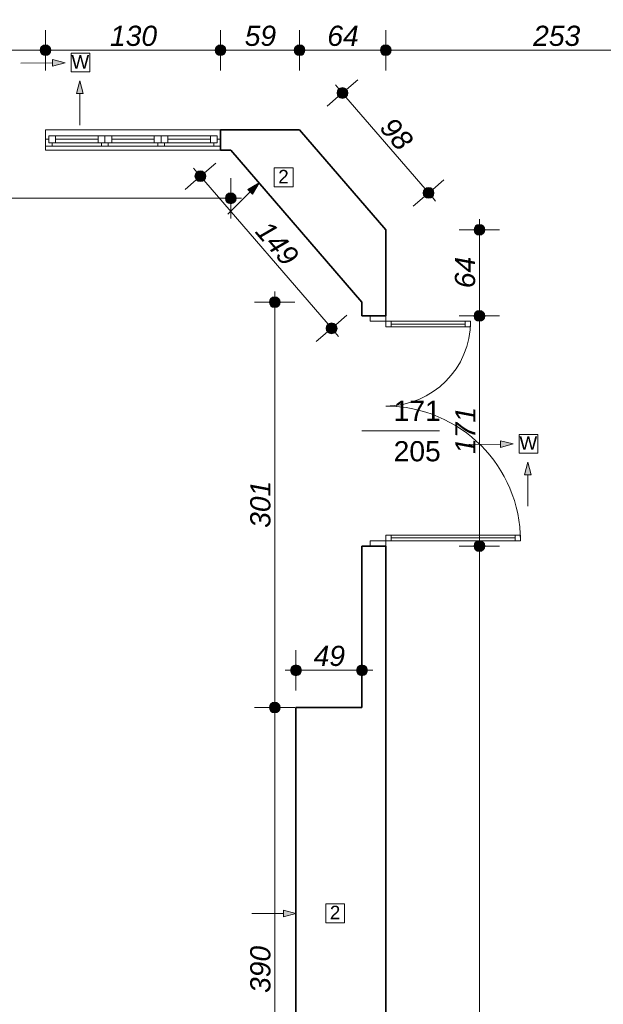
# Model space of a CAD drawing. Header units: millimetres. Extents: x -13944 to 84772, y -78836 to -35317.
# Tile 28 of 85: x 21997 to 26330, y -57598 to -50282. Entities that reach past the tile are written whole.
import ezdxf

# ---------------------------------------------------------------- set-up
doc = ezdxf.new("R2010")
doc.units = ezdxf.units.MM
doc.header["$MEASUREMENT"] = 0
for name, color, linetype, lineweight in [('_podkład_Nr_pióra__1', 7, 'Continuous', 0), ('Drzwi ArchiCAD_Nr_pióra__1', 7, 'Continuous', 0), ('Instalacje - Went_Klim_Nr_pióra__42', 150, 'Continuous', 13), ('Konstrukcja - Ściany zew_Nr_pióra__6', 7, 'Continuous', 35), ('Okna ArchiCADa_Nr_pióra__1', 7, 'Continuous', 0), ('Wymiarowanie - Ogólne_Nr_pióra__82', 114, 'Continuous', 13), ('Znaczniki drzwi ArchiCADa_Nr_pióra__1', 7, 'Continuous', 0), ('Znaczniki drzwi ArchiCADa_Nr_pióra__7', 7, 'Continuous', 70)]:
    doc.layers.add(name, color=color, linetype=linetype, lineweight=lineweight)
doc.layers.add('Wymiarowanie - Ogólne', color=7, linetype='Continuous')
doc.styles.add('GENERATED_STYLE_1', font='txt')
doc.styles.add('GENERATED_STYLE_3', font='txt')
doc.dimstyles.new('GENERATED_STYLE__1', dxfattribs={"dimtxt": 150, "dimasz": 152, "dimexe": 0.18, "dimexo": 0, "dimgap": 0.09, "dimtad": 1, "dimlfac": 0.1, "dimzin": 0, "dimdsep": 46, "dimtxsty": 'GENERATED_STYLE_3', "dimblk": 'ARROWHEAD_11', "dimblk1": 'ARROWHEAD_11', "dimblk2": 'ARROWHEAD_11', "dimcen": 0.09, "dimclrd": 114, "dimclre": 114, "dimclrt": 114, "dimazin": 0, "dimtfac": 1, "dimtdec": 4, "dimtmove": 0, "dimatfit": 3, "dimfxl": 1, "dimtolj": 1, "dimtzin": 0, "dimarcsym": 0})
doc.dimstyles.new('GENERATED_STYLE__2', dxfattribs={"dimtxt": 150, "dimasz": 152, "dimexe": 0.18, "dimexo": 0, "dimgap": 0.09, "dimtad": 1, "dimtih": 1, "dimtoh": 1, "dimlfac": 0.1, "dimzin": 0, "dimdsep": 46, "dimtxsty": 'GENERATED_STYLE_3', "dimblk": 'ARROWHEAD_11', "dimblk1": 'ARROWHEAD_11', "dimblk2": 'ARROWHEAD_11', "dimcen": 0.09, "dimclrd": 114, "dimclre": 114, "dimclrt": 114, "dimazin": 0, "dimtfac": 1, "dimtdec": 4, "dimtmove": 0, "dimatfit": 3, "dimfxl": 1, "dimtolj": 1, "dimtzin": 0, "dimarcsym": 0})

# ---------------------------------------------------------------- blocks, each defined once
blk = doc.blocks.new('*D117')
at = {"layer": 'Wymiarowanie - Ogólne_Nr_pióra__82', "linetype": 'Continuous'}
for points in [[(20028, -50508.6), (20025, -50493.3), (20016.3, -50480.4), (20003.3, -50471.7), (19988, -50468.6), (19972.7, -50471.7), (19959.7, -50480.4), (19951.1, -50493.3), (19948, -50508.6), (19951.1, -50523.9), (19959.7, -50536.9), (19972.7, -50545.6), (19988, -50548.6), (20003.3, -50545.6), (20016.3, -50536.9), (20025, -50523.9)], [(22228, -50508.6), (22225, -50493.3), (22216.3, -50480.4), (22203.3, -50471.7), (22188, -50468.6), (22172.7, -50471.7), (22159.7, -50480.4), (22151.1, -50493.3), (22148, -50508.6), (22151.1, -50523.9), (22159.7, -50536.9), (22172.7, -50545.6), (22188, -50548.6), (22203.3, -50545.6), (22216.3, -50536.9), (22225, -50523.9)]]:
    blk.add_hatch(color=256, dxfattribs=at).paths.add_polyline_path(points)
for p, q in [((19988, -50468.6), (19988, -50358.6)), ((22188, -50468.6), (22188, -50358.6)), ((19988, -50658.6), (19988, -50548.6)), ((20028, -50508.6), (22148, -50508.6)), ((22188, -50658.6), (22188, -50548.6))]:
    blk.add_line(p, q, dxfattribs=at)
for centre in [(19988, -50508.6), (22188, -50508.6)]:
    blk.add_circle(centre, 40, dxfattribs=at)
at = {"layer": 'Wymiarowanie - Ogólne_Nr_pióra__82', "insert": (20917.3, -50478.6), "char_height": 150, "attachment_point": 7, "style": 'GENERATED_STYLE_3'}
blk.add_mtext('\\A1;{\\fArial|b0|i1|c238|p38;220}', dxfattribs=at)
blk = doc.blocks.new('ARROWHEAD_11')
at = {"color": 0, "linetype": 'Continuous', "lineweight": 0}
blk.add_line((0, 0), (-1, 0), dxfattribs=at)
at = {"color": 0, "linetype": 'Continuous', "lineweight": 0, "const_width": 0.25, "flags": 128}
blk.add_lwpolyline([(-0.125, 0, 1), (0.125, 0, 1)], format="xyb", close=True, dxfattribs=at)
blk = doc.blocks.new('*D118')
at = {"layer": 'Wymiarowanie - Ogólne_Nr_pióra__82', "linetype": 'Continuous'}
for points in [[(22228, -50508.6), (22225, -50493.3), (22216.3, -50480.4), (22203.3, -50471.7), (22188, -50468.6), (22172.7, -50471.7), (22159.7, -50480.4), (22151.1, -50493.3), (22148, -50508.6), (22151.1, -50523.9), (22159.7, -50536.9), (22172.7, -50545.6), (22188, -50548.6), (22203.3, -50545.6), (22216.3, -50536.9), (22225, -50523.9)], [(23528, -50508.6), (23525, -50493.3), (23516.3, -50480.4), (23503.3, -50471.7), (23488, -50468.6), (23472.7, -50471.7), (23459.7, -50480.4), (23451.1, -50493.3), (23448, -50508.6), (23451.1, -50523.9), (23459.7, -50536.9), (23472.7, -50545.6), (23488, -50548.6), (23503.3, -50545.6), (23516.3, -50536.9), (23525, -50523.9)]]:
    blk.add_hatch(color=256, dxfattribs=at).paths.add_polyline_path(points)
for p, q in [((22188, -50468.6), (22188, -50358.6)), ((23488, -50468.6), (23488, -50358.6)), ((22188, -50658.6), (22188, -50548.6)), ((22228, -50508.6), (23448, -50508.6)), ((23488, -50658.6), (23488, -50548.6))]:
    blk.add_line(p, q, dxfattribs=at)
for centre in [(22188, -50508.6), (23488, -50508.6)]:
    blk.add_circle(centre, 40, dxfattribs=at)
at = {"layer": 'Wymiarowanie - Ogólne_Nr_pióra__82', "insert": (22667.3, -50478.6), "char_height": 150, "attachment_point": 7, "style": 'GENERATED_STYLE_3'}
blk.add_mtext('\\A1;{\\fArial|b0|i1|c238|p38;130}', dxfattribs=at)
blk = doc.blocks.new('*D119')
at = {"layer": 'Wymiarowanie - Ogólne_Nr_pióra__82', "linetype": 'Continuous'}
for points in [[(23528, -50508.6), (23525, -50493.3), (23516.3, -50480.4), (23503.3, -50471.7), (23488, -50468.6), (23472.7, -50471.7), (23459.7, -50480.4), (23451.1, -50493.3), (23448, -50508.6), (23451.1, -50523.9), (23459.7, -50536.9), (23472.7, -50545.6), (23488, -50548.6), (23503.3, -50545.6), (23516.3, -50536.9), (23525, -50523.9)], [(24114.7, -50508.6), (24111.6, -50493.3), (24103, -50480.4), (24090, -50471.7), (24074.7, -50468.6), (24059.4, -50471.7), (24046.4, -50480.4), (24037.7, -50493.3), (24034.7, -50508.6), (24037.7, -50523.9), (24046.4, -50536.9), (24059.4, -50545.6), (24074.7, -50548.6), (24090, -50545.6), (24103, -50536.9), (24111.6, -50523.9)]]:
    blk.add_hatch(color=256, dxfattribs=at).paths.add_polyline_path(points)
for p, q in [((23488, -50468.6), (23488, -50358.6)), ((24074.7, -50468.6), (24074.7, -50358.6)), ((23488, -50658.6), (23488, -50548.6)), ((23528, -50508.6), (24034.7, -50508.6)), ((24074.7, -50658.6), (24074.7, -50548.6))]:
    blk.add_line(p, q, dxfattribs=at)
for centre in [(23488, -50508.6), (24074.7, -50508.6)]:
    blk.add_circle(centre, 40, dxfattribs=at)
at = {"layer": 'Wymiarowanie - Ogólne_Nr_pióra__82', "insert": (23667.5, -50478.6), "char_height": 150, "attachment_point": 7, "style": 'GENERATED_STYLE_3'}
blk.add_mtext('\\A1;{\\fArial|b0|i1|c238|p38;59}', dxfattribs=at)
blk = doc.blocks.new('*D120')
at = {"layer": 'Wymiarowanie - Ogólne_Nr_pióra__82', "linetype": 'Continuous'}
for points in [[(24114.7, -50508.6), (24111.6, -50493.3), (24103, -50480.4), (24090, -50471.7), (24074.7, -50468.6), (24059.4, -50471.7), (24046.4, -50480.4), (24037.7, -50493.3), (24034.7, -50508.6), (24037.7, -50523.9), (24046.4, -50536.9), (24059.4, -50545.6), (24074.7, -50548.6), (24090, -50545.6), (24103, -50536.9), (24111.6, -50523.9)], [(24754.6, -50508.6), (24751.6, -50493.3), (24742.9, -50480.4), (24729.9, -50471.7), (24714.6, -50468.6), (24699.3, -50471.7), (24686.3, -50480.4), (24677.6, -50493.3), (24674.6, -50508.6), (24677.6, -50523.9), (24686.3, -50536.9), (24699.3, -50545.6), (24714.6, -50548.6), (24729.9, -50545.6), (24742.9, -50536.9), (24751.6, -50523.9)]]:
    blk.add_hatch(color=256, dxfattribs=at).paths.add_polyline_path(points)
for p, q in [((24074.7, -50468.6), (24074.7, -50358.6)), ((24714.6, -50468.6), (24714.6, -50358.6)), ((24074.7, -50658.6), (24074.7, -50548.6)), ((24114.7, -50508.6), (24674.6, -50508.6)), ((24714.6, -50658.6), (24714.6, -50548.6))]:
    blk.add_line(p, q, dxfattribs=at)
for centre in [(24074.7, -50508.6), (24714.6, -50508.6)]:
    blk.add_circle(centre, 40, dxfattribs=at)
at = {"layer": 'Wymiarowanie - Ogólne_Nr_pióra__82', "insert": (24280.8, -50478.6), "char_height": 150, "attachment_point": 7, "style": 'GENERATED_STYLE_3'}
blk.add_mtext('\\A1;{\\fArial|b0|i1|c238|p38;64}', dxfattribs=at)
blk = doc.blocks.new('*D121')
at = {"layer": 'Wymiarowanie - Ogólne_Nr_pióra__82', "linetype": 'Continuous'}
for points in [[(24754.6, -50508.6), (24751.6, -50493.3), (24742.9, -50480.4), (24729.9, -50471.7), (24714.6, -50468.6), (24699.3, -50471.7), (24686.3, -50480.4), (24677.6, -50493.3), (24674.6, -50508.6), (24677.6, -50523.9), (24686.3, -50536.9), (24699.3, -50545.6), (24714.6, -50548.6), (24729.9, -50545.6), (24742.9, -50536.9), (24751.6, -50523.9)], [(27284.6, -50508.6), (27281.6, -50493.3), (27272.9, -50480.4), (27259.9, -50471.7), (27244.6, -50468.6), (27229.3, -50471.7), (27216.3, -50480.4), (27207.6, -50493.3), (27204.6, -50508.6), (27207.6, -50523.9), (27216.3, -50536.9), (27229.3, -50545.6), (27244.6, -50548.6), (27259.9, -50545.6), (27272.9, -50536.9), (27281.6, -50523.9)]]:
    blk.add_hatch(color=256, dxfattribs=at).paths.add_polyline_path(points)
for p, q in [((24714.6, -50468.6), (24714.6, -50358.6)), ((27244.6, -50468.6), (27244.6, -50358.6)), ((24714.6, -50658.6), (24714.6, -50548.6)), ((24754.6, -50508.6), (27204.6, -50508.6)), ((27244.6, -50658.6), (27244.6, -50548.6))]:
    blk.add_line(p, q, dxfattribs=at)
for centre in [(24714.6, -50508.6), (27244.6, -50508.6)]:
    blk.add_circle(centre, 40, dxfattribs=at)
at = {"layer": 'Wymiarowanie - Ogólne_Nr_pióra__82', "insert": (25808.9, -50478.6), "char_height": 150, "attachment_point": 7, "style": 'GENERATED_STYLE_3'}
blk.add_mtext('\\A1;{\\fArial|b0|i1|c238|p38;253}', dxfattribs=at)
blk = doc.blocks.new('*D316')
at = {"layer": 'Wymiarowanie - Ogólne_Nr_pióra__82', "linetype": 'Continuous'}
for points in [[(23930.4, -55393), (23927.4, -55377.6), (23918.7, -55364.7), (23905.7, -55356), (23890.4, -55353), (23875.1, -55356), (23862.1, -55364.7), (23853.5, -55377.6), (23850.4, -55393), (23853.5, -55408.3), (23862.1, -55421.2), (23875.1, -55429.9), (23890.4, -55433), (23905.7, -55429.9), (23918.7, -55421.2), (23927.4, -55408.3)], [(23930.4, -59293), (23927.4, -59277.6), (23918.7, -59264.7), (23905.7, -59256), (23890.4, -59253), (23875.1, -59256), (23862.1, -59264.7), (23853.5, -59277.6), (23850.4, -59293), (23853.5, -59308.3), (23862.1, -59321.2), (23875.1, -59329.9), (23890.4, -59333), (23905.7, -59329.9), (23918.7, -59321.2), (23927.4, -59308.3)]]:
    blk.add_hatch(color=256, dxfattribs=at).paths.add_polyline_path(points)
for p, q in [((23890.4, -55353), (23890.4, -55313)), ((23850.4, -55393), (23740.4, -55393)), ((23890.4, -59253), (23890.4, -55433)), ((24040.4, -55393), (23930.4, -55393)), ((23850.4, -59293), (23740.4, -59293)), ((23890.4, -59373), (23890.4, -59333)), ((24040.4, -59293), (23930.4, -59293))]:
    blk.add_line(p, q, dxfattribs=at)
for centre in [(23890.4, -55393), (23890.4, -59293)]:
    blk.add_circle(centre, 40, dxfattribs=at)
at = {"layer": 'Wymiarowanie - Ogólne_Nr_pióra__82', "insert": (23860.4, -57513.7), "char_height": 150, "attachment_point": 7, "rotation": 90, "style": 'GENERATED_STYLE_3'}
blk.add_mtext('\\A1;{\\fArial|b0|i1|c238|p38;390}', dxfattribs=at)
blk = doc.blocks.new('*D317')
at = {"layer": 'Wymiarowanie - Ogólne_Nr_pióra__82', "linetype": 'Continuous'}
for points in [[(24088, -55116.1), (24085, -55100.8), (24076.3, -55087.8), (24063.3, -55079.1), (24048, -55076.1), (24032.7, -55079.1), (24019.7, -55087.8), (24011, -55100.8), (24008, -55116.1), (24011, -55131.4), (24019.7, -55144.4), (24032.7, -55153), (24048, -55156.1), (24063.3, -55153), (24076.3, -55144.4), (24085, -55131.4)], [(24578, -55116.1), (24575, -55100.8), (24566.3, -55087.8), (24553.3, -55079.1), (24538, -55076.1), (24522.7, -55079.1), (24509.7, -55087.8), (24501, -55100.8), (24498, -55116.1), (24501, -55131.4), (24509.7, -55144.4), (24522.7, -55153), (24538, -55156.1), (24553.3, -55153), (24566.3, -55144.4), (24575, -55131.4)]]:
    blk.add_hatch(color=256, dxfattribs=at).paths.add_polyline_path(points)
for p, q in [((24048, -55076.1), (24048, -54966.1)), ((24538, -55076.1), (24538, -54966.1)), ((23968, -55116.1), (24008, -55116.1)), ((24048, -55266.1), (24048, -55156.1)), ((24088, -55116.1), (24498, -55116.1)), ((24538, -55266.1), (24538, -55156.1)), ((24578, -55116.1), (24618, -55116.1))]:
    blk.add_line(p, q, dxfattribs=at)
for centre in [(24048, -55116.1), (24538, -55116.1)]:
    blk.add_circle(centre, 40, dxfattribs=at)
at = {"layer": 'Wymiarowanie - Ogólne_Nr_pióra__82', "insert": (24179.2, -55086.1), "char_height": 150, "attachment_point": 7, "style": 'GENERATED_STYLE_3'}
blk.add_mtext('\\A1;{\\fArial|b0|i1|c238|p38;49}', dxfattribs=at)
blk = doc.blocks.new('*D319')
at = {"layer": 'Wymiarowanie - Ogólne_Nr_pióra__82', "linetype": 'Continuous'}
for points in [[(23378.3, -51444.9), (23375.3, -51429.6), (23366.6, -51416.6), (23353.6, -51408), (23338.3, -51404.9), (23323, -51408), (23310, -51416.6), (23301.4, -51429.6), (23298.3, -51444.9), (23301.4, -51460.2), (23310, -51473.2), (23323, -51481.9), (23338.3, -51484.9), (23353.6, -51481.9), (23366.6, -51473.2), (23375.3, -51460.2)], [(24352.7, -52575.2), (24349.6, -52559.8), (24341, -52546.9), (24328, -52538.2), (24312.7, -52535.2), (24297.4, -52538.2), (24284.4, -52546.9), (24275.7, -52559.8), (24272.7, -52575.2), (24275.7, -52590.5), (24284.4, -52603.4), (24297.4, -52612.1), (24312.7, -52615.2), (24328, -52612.1), (24341, -52603.4), (24349.6, -52590.5)]]:
    blk.add_hatch(color=256, dxfattribs=at).paths.add_polyline_path(points)
for p, q in [((23368.6, -51418.8), (23451.9, -51347)), ((23286.1, -51384.3), (23312.2, -51414.6)), ((23224.7, -51542.9), (23308, -51471)), ((23364.4, -51475.2), (24286.6, -52544.9)), ((24343, -52549), (24426.3, -52477.2)), ((24199.1, -52673.1), (24282.4, -52601.3)), ((24338.8, -52605.4), (24364.9, -52635.7))]:
    blk.add_line(p, q, dxfattribs=at)
for centre in [(23338.3, -51444.9), (24312.7, -52575.2)]:
    blk.add_circle(centre, 40, dxfattribs=at)
at = {"layer": 'Wymiarowanie - Ogólne_Nr_pióra__82', "insert": (23736.7, -51861.1), "char_height": 150, "attachment_point": 7, "rotation": 310.76399, "style": 'GENERATED_STYLE_3'}
blk.add_mtext('\\A1;{\\fArial|b0|i1|c238|p38;149}', dxfattribs=at)
blk = doc.blocks.new('*D327')
at = {"layer": 'Wymiarowanie - Ogólne_Nr_pióra__82', "linetype": 'Continuous'}
for points in [[(25450, -54193), (25447, -54177.7), (25438.3, -54164.7), (25425.3, -54156), (25410, -54153), (25394.7, -54156), (25381.7, -54164.7), (25373.1, -54177.7), (25370, -54193), (25373.1, -54208.3), (25381.7, -54221.3), (25394.7, -54229.9), (25410, -54233), (25425.3, -54229.9), (25438.3, -54221.3), (25447, -54208.3)], [(25450, -62053), (25447, -62037.7), (25438.3, -62024.7), (25425.3, -62016), (25410, -62013), (25394.7, -62016), (25381.7, -62024.7), (25373.1, -62037.7), (25370, -62053), (25373.1, -62068.3), (25381.7, -62081.3), (25394.7, -62089.9), (25410, -62093), (25425.3, -62089.9), (25438.3, -62081.3), (25447, -62068.3)]]:
    blk.add_hatch(color=256, dxfattribs=at).paths.add_polyline_path(points)
for p, q in [((25370, -54193), (25260, -54193)), ((25560, -54193), (25450, -54193)), ((25410, -62013), (25410, -54233)), ((25370, -62053), (25260, -62053)), ((25560, -62053), (25450, -62053))]:
    blk.add_line(p, q, dxfattribs=at)
for centre in [(25410, -54193), (25410, -62053)]:
    blk.add_circle(centre, 40, dxfattribs=at)
at = {"layer": 'Wymiarowanie - Ogólne_Nr_pióra__82', "insert": (25380, -58293.7), "char_height": 150, "attachment_point": 7, "rotation": 90, "style": 'GENERATED_STYLE_3'}
blk.add_mtext('\\A1;{\\fArial|b0|i1|c238|p38;786}', dxfattribs=at)
blk = doc.blocks.new('*D328')
at = {"layer": 'Wymiarowanie - Ogólne_Nr_pióra__82', "linetype": 'Continuous'}
for points in [[(25450, -52483), (25447, -52467.7), (25438.3, -52454.7), (25425.3, -52446), (25410, -52443), (25394.7, -52446), (25381.7, -52454.7), (25373.1, -52467.7), (25370, -52483), (25373.1, -52498.3), (25381.7, -52511.3), (25394.7, -52519.9), (25410, -52523), (25425.3, -52519.9), (25438.3, -52511.3), (25447, -52498.3)], [(25450, -54193), (25447, -54177.7), (25438.3, -54164.7), (25425.3, -54156), (25410, -54153), (25394.7, -54156), (25381.7, -54164.7), (25373.1, -54177.7), (25370, -54193), (25373.1, -54208.3), (25381.7, -54221.3), (25394.7, -54229.9), (25410, -54233), (25425.3, -54229.9), (25438.3, -54221.3), (25447, -54208.3)]]:
    blk.add_hatch(color=256, dxfattribs=at).paths.add_polyline_path(points)
for p, q in [((25370, -52483), (25260, -52483)), ((25410, -54153), (25410, -52523)), ((25560, -52483), (25450, -52483)), ((25370, -54193), (25260, -54193)), ((25560, -54193), (25450, -54193))]:
    blk.add_line(p, q, dxfattribs=at)
for centre in [(25410, -52483), (25410, -54193)]:
    blk.add_circle(centre, 40, dxfattribs=at)
at = {"layer": 'Wymiarowanie - Ogólne_Nr_pióra__82', "insert": (25380, -53508.7), "char_height": 150, "attachment_point": 7, "rotation": 90, "style": 'GENERATED_STYLE_3'}
blk.add_mtext('\\A1;{\\fArial|b0|i1|c238|p38;171}', dxfattribs=at)
blk = doc.blocks.new('*D329')
at = {"layer": 'Wymiarowanie - Ogólne_Nr_pióra__82', "linetype": 'Continuous'}
for points in [[(25450, -51843), (25447, -51827.7), (25438.3, -51814.7), (25425.3, -51806), (25410, -51803), (25394.7, -51806), (25381.7, -51814.7), (25373.1, -51827.7), (25370, -51843), (25373.1, -51858.3), (25381.7, -51871.3), (25394.7, -51879.9), (25410, -51883), (25425.3, -51879.9), (25438.3, -51871.3), (25447, -51858.3)], [(25450, -52483), (25447, -52467.7), (25438.3, -52454.7), (25425.3, -52446), (25410, -52443), (25394.7, -52446), (25381.7, -52454.7), (25373.1, -52467.7), (25370, -52483), (25373.1, -52498.3), (25381.7, -52511.3), (25394.7, -52519.9), (25410, -52523), (25425.3, -52519.9), (25438.3, -52511.3), (25447, -52498.3)]]:
    blk.add_hatch(color=256, dxfattribs=at).paths.add_polyline_path(points)
for p, q in [((25410, -51803), (25410, -51763)), ((25370, -51843), (25260, -51843)), ((25560, -51843), (25450, -51843)), ((25410, -52443), (25410, -51883)), ((25370, -52483), (25260, -52483)), ((25560, -52483), (25450, -52483))]:
    blk.add_line(p, q, dxfattribs=at)
for centre in [(25410, -51843), (25410, -52483)]:
    blk.add_circle(centre, 40, dxfattribs=at)
at = {"layer": 'Wymiarowanie - Ogólne_Nr_pióra__82', "insert": (25380, -52276.8), "char_height": 150, "attachment_point": 7, "rotation": 90, "style": 'GENERATED_STYLE_3'}
blk.add_mtext('\\A1;{\\fArial|b0|i1|c238|p38;64}', dxfattribs=at)
blk = doc.blocks.new('*D330')
at = {"layer": 'Wymiarowanie - Ogólne_Nr_pióra__82', "linetype": 'Continuous'}
for points in [[(24432.7, -50826.6), (24429.6, -50811.2), (24420.9, -50798.3), (24408, -50789.6), (24392.7, -50786.6), (24377.3, -50789.6), (24364.4, -50798.3), (24355.7, -50811.2), (24352.7, -50826.6), (24355.7, -50841.9), (24364.4, -50854.8), (24377.3, -50863.5), (24392.7, -50866.6), (24408, -50863.5), (24420.9, -50854.8), (24429.6, -50841.9)], [(25072.6, -51568.9), (25069.5, -51553.5), (25060.9, -51540.6), (25047.9, -51531.9), (25032.6, -51528.9), (25017.3, -51531.9), (25004.3, -51540.6), (24995.6, -51553.5), (24992.6, -51568.9), (24995.6, -51584.2), (25004.3, -51597.1), (25017.3, -51605.8), (25032.6, -51608.9), (25047.9, -51605.8), (25060.9, -51597.1), (25069.5, -51584.2)]]:
    blk.add_hatch(color=256, dxfattribs=at).paths.add_polyline_path(points)
for p, q in [((24366.5, -50796.3), (24340.4, -50766)), ((24506.3, -50728.6), (24422.9, -50800.4)), ((24362.4, -50852.7), (24279, -50924.5)), ((25006.5, -51538.6), (24418.8, -50856.9)), ((25146.2, -51470.9), (25062.9, -51542.7)), ((25002.3, -51595), (24919, -51666.8)), ((25084.8, -51629.4), (25058.7, -51599.2))]:
    blk.add_line(p, q, dxfattribs=at)
for centre in [(24392.7, -50826.6), (25032.6, -51568.9)]:
    blk.add_circle(centre, 40, dxfattribs=at)
at = {"layer": 'Wymiarowanie - Ogólne_Nr_pióra__82', "insert": (24661, -51091.9), "char_height": 150, "attachment_point": 7, "rotation": 310.76399, "style": 'GENERATED_STYLE_3'}
blk.add_mtext('\\A1;{\\fArial|b0|i1|c238|p38;98}', dxfattribs=at)
blk = doc.blocks.new('*D529')
at = {"layer": 'Wymiarowanie - Ogólne_Nr_pióra__82', "linetype": 'Continuous'}
for points in [[(18689.3, -51608.8), (18686.2, -51593.5), (18677.5, -51580.5), (18664.6, -51571.8), (18649.3, -51568.8), (18633.9, -51571.8), (18621, -51580.5), (18612.3, -51593.5), (18609.3, -51608.8), (18612.3, -51624.1), (18621, -51637.1), (18633.9, -51645.7), (18649.3, -51648.8), (18664.6, -51645.7), (18677.5, -51637.1), (18686.2, -51624.1)], [(23603.6, -51608.8), (23600.6, -51593.5), (23591.9, -51580.5), (23578.9, -51571.8), (23563.6, -51568.8), (23548.3, -51571.8), (23535.4, -51580.5), (23526.7, -51593.5), (23523.6, -51608.8), (23526.7, -51624.1), (23535.4, -51637.1), (23548.3, -51645.7), (23563.6, -51648.8), (23578.9, -51645.7), (23591.9, -51637.1), (23600.6, -51624.1)]]:
    blk.add_hatch(color=256, dxfattribs=at).paths.add_polyline_path(points)
for p, q in [((18649.3, -51568.8), (18649.3, -51458.8)), ((23563.6, -51568.8), (23563.6, -51458.8)), ((18569.3, -51608.8), (18609.3, -51608.8)), ((18649.3, -51758.8), (18649.3, -51648.8)), ((18689.3, -51608.8), (23523.6, -51608.8)), ((23563.6, -51758.8), (23563.6, -51648.8)), ((23603.6, -51608.8), (23643.6, -51608.8))]:
    blk.add_line(p, q, dxfattribs=at)
for centre in [(18649.3, -51608.8), (23563.6, -51608.8)]:
    blk.add_circle(centre, 40, dxfattribs=at)
at = {"layer": 'Wymiarowanie - Ogólne_Nr_pióra__82', "insert": (20935.7, -51578.8), "char_height": 150, "attachment_point": 7, "style": 'GENERATED_STYLE_3'}
blk.add_mtext('\\A1;{\\fArial|b0|i1|c238|p38;491}', dxfattribs=at)
blk = doc.blocks.new('*D530')
at = {"layer": 'Wymiarowanie - Ogólne_Nr_pióra__82', "linetype": 'Continuous'}
for points in [[(23930.4, -52380.9), (23927.4, -52365.6), (23918.7, -52352.6), (23905.7, -52344), (23890.4, -52340.9), (23875.1, -52344), (23862.1, -52352.6), (23853.5, -52365.6), (23850.4, -52380.9), (23853.5, -52396.2), (23862.1, -52409.2), (23875.1, -52417.9), (23890.4, -52420.9), (23905.7, -52417.9), (23918.7, -52409.2), (23927.4, -52396.2)], [(23930.4, -55393), (23927.4, -55377.6), (23918.7, -55364.7), (23905.7, -55356), (23890.4, -55353), (23875.1, -55356), (23862.1, -55364.7), (23853.5, -55377.6), (23850.4, -55393), (23853.5, -55408.3), (23862.1, -55421.2), (23875.1, -55429.9), (23890.4, -55433), (23905.7, -55429.9), (23918.7, -55421.2), (23927.4, -55408.3)]]:
    blk.add_hatch(color=256, dxfattribs=at).paths.add_polyline_path(points)
for p, q in [((23890.4, -52340.9), (23890.4, -52300.9)), ((23850.4, -52380.9), (23740.4, -52380.9)), ((24040.4, -52380.9), (23930.4, -52380.9)), ((23890.4, -55353), (23890.4, -52420.9)), ((23850.4, -55393), (23740.4, -55393)), ((23890.4, -55473), (23890.4, -55433)), ((24040.4, -55393), (23930.4, -55393))]:
    blk.add_line(p, q, dxfattribs=at)
for centre in [(23890.4, -52380.9), (23890.4, -55393)]:
    blk.add_circle(centre, 40, dxfattribs=at)
at = {"layer": 'Wymiarowanie - Ogólne_Nr_pióra__82', "insert": (23860.4, -54057.7), "char_height": 150, "attachment_point": 7, "rotation": 90, "style": 'GENERATED_STYLE_3'}
blk.add_mtext('\\A1;{\\fArial|b0|i1|c238|p38;301}', dxfattribs=at)

msp = doc.modelspace()

# ---------------------------------------------------------------- hatches: boundary and pattern name
at = {"layer": 'Instalacje - Went_Klim_Nr_pióra__42', "linetype": 'Continuous'}
for points in [[(22333.545, -50601.457), (22240.001, -50577.382), (22240.496, -50627.38)], [(22443.257, -50737.258), (22418.257, -50830.56), (22468.257, -50830.56)], [(23774.351, -51495.097), (23690.699, -51543.393), (23726.054, -51578.748)], [(25659.652, -53434.005), (25566.107, -53409.93), (25566.602, -53459.928)], [(25769.363, -53569.806), (25744.363, -53663.107), (25794.363, -53663.107)], [(24047.996, -56923.389), (23954.695, -56898.389), (23954.695, -56948.389)]]:
    msp.add_hatch(color=256, dxfattribs=at).paths.add_polyline_path(points)

# ---------------------------------------------------------------- linework, layer by layer
at = {"layer": '_podkład_Nr_pióra__1', "linetype": 'Continuous'}
msp.add_line((22188.016, -51100.678), (22188.016, -51250.678), dxfattribs=at)
at = {"layer": 'Drzwi ArchiCAD_Nr_pióra__1', "linetype": 'Continuous'}
for p, q in [((24714.596, -52482.978), (24599.596, -52482.978)), ((24599.596, -52482.978), (24599.596, -52522.978)), ((24714.596, -52482.978), (24599.596, -52482.978)), ((24599.596, -52522.978), (24714.596, -52522.978)), ((24714.596, -52522.978), (24714.596, -52482.978)), ((24754.596, -52522.978), (24714.596, -52522.978)), ((24714.596, -52522.978), (24714.596, -52562.978)), ((25304.596, -52522.978), (24754.596, -52522.978)), ((24754.596, -52522.978), (24754.596, -52542.978)), ((24754.596, -52562.978), (24754.596, -52522.978)), ((25304.596, -52542.978), (25304.596, -52522.978)), ((25344.596, -52522.978), (25304.596, -52522.978)), ((25304.596, -52522.978), (25304.596, -52562.978)), ((25344.596, -52562.978), (25344.596, -52522.978)), ((24714.596, -52562.978), (24754.596, -52562.978)), ((24754.596, -52542.978), (25304.596, -52542.978)), ((25304.596, -52542.978), (24754.596, -52542.978)), ((24754.596, -52542.978), (24754.596, -52562.978)), ((25304.596, -52542.978), (24754.596, -52542.978)), ((24754.596, -52562.978), (25304.596, -52562.978)), ((25304.596, -52562.978), (25304.596, -52542.978)), ((25304.596, -52562.978), (25344.596, -52562.978)), ((24714.596, -54112.978), (24754.596, -54112.978)), ((24714.596, -54152.978), (24714.596, -54112.978)), ((24754.596, -54112.978), (25674.596, -54112.978)), ((24754.596, -54132.978), (24754.596, -54112.978)), ((24754.596, -54112.978), (24754.596, -54152.978)), ((24754.596, -54132.978), (25674.596, -54132.978)), ((24754.596, -54152.978), (24754.596, -54132.978)), ((25674.596, -54132.978), (24754.596, -54132.978)), ((25674.596, -54132.978), (24754.596, -54132.978)), ((25674.596, -54112.978), (25674.596, -54132.978)), ((25674.596, -54152.978), (25674.596, -54112.978)), ((25674.596, -54112.978), (25714.596, -54112.978)), ((25674.596, -54132.978), (25674.596, -54152.978)), ((25714.596, -54112.978), (25714.596, -54152.978)), ((24714.596, -54152.978), (24599.596, -54152.978)), ((24599.596, -54152.978), (24599.596, -54192.978)), ((24599.596, -54192.978), (24714.596, -54192.978)), ((24714.596, -54192.978), (24599.596, -54192.978)), ((24714.596, -54192.978), (24714.596, -54152.978)), ((24754.596, -54152.978), (24714.596, -54152.978)), ((25674.596, -54152.978), (24754.596, -54152.978)), ((25714.596, -54152.978), (25674.596, -54152.978))]:
    msp.add_line(p, q, dxfattribs=at)
for centre, radius, start, end in [((24714.596, -52522.978), 630, 270, 0), ((24714.596, -54152.978), 1000, 0, 90)]:
    msp.add_arc(centre, radius, start, end, dxfattribs=at)
at = {"layer": 'Instalacje - Went_Klim_Nr_pióra__42', "linetype": 'Continuous'}
for p, q in [((22377.885, -50530.291), (22517.885, -50530.291)), ((22377.885, -50670.291), (22377.885, -50530.291)), ((22517.885, -50530.291), (22517.885, -50670.291)), ((22005.869, -50604.701), (22240.249, -50602.381)), ((22333.545, -50601.457), (22240.001, -50577.382)), ((22240.496, -50627.38), (22240.001, -50577.382)), ((22333.545, -50601.457), (22240.496, -50627.38)), ((22517.885, -50670.291), (22377.885, -50670.291)), ((22443.257, -50737.258), (22418.257, -50830.56)), ((22443.257, -50737.258), (22468.257, -50830.56)), ((22468.257, -50830.56), (22418.257, -50830.56)), ((22443.257, -51064.95), (22443.257, -50830.56)), ((23886.263, -51383.51), (24026.263, -51383.51)), ((23886.263, -51523.51), (23886.263, -51383.51)), ((24026.263, -51383.51), (24026.263, -51523.51)), ((23774.351, -51495.097), (23690.699, -51543.393)), ((23774.351, -51495.097), (23726.054, -51578.748)), ((23542.637, -51726.81), (23708.377, -51561.07)), ((23726.054, -51578.748), (23690.699, -51543.393)), ((24026.263, -51523.51), (23886.263, -51523.51)), ((25703.991, -53362.839), (25843.991, -53362.839)), ((25703.991, -53502.839), (25703.991, -53362.839)), ((25843.991, -53362.839), (25843.991, -53502.839)), ((25331.975, -53437.249), (25566.355, -53434.929)), ((25659.652, -53434.005), (25566.107, -53409.93)), ((25566.602, -53459.928), (25566.107, -53409.93)), ((25659.652, -53434.005), (25566.602, -53459.928)), ((25843.991, -53502.839), (25703.991, -53502.839)), ((25769.363, -53569.806), (25744.363, -53663.107)), ((25769.363, -53569.806), (25794.363, -53663.107)), ((25794.363, -53663.107), (25744.363, -53663.107)), ((25769.363, -53897.498), (25769.363, -53663.107)), ((24047.996, -56923.389), (23954.695, -56898.389)), ((23954.695, -56948.389), (23954.695, -56898.389)), ((24269.365, -56851.427), (24409.365, -56851.427)), ((24269.365, -56991.427), (24269.365, -56851.427)), ((24409.365, -56851.427), (24409.365, -56991.427)), ((23720.304, -56923.389), (23954.695, -56923.389)), ((24047.996, -56923.389), (23954.695, -56948.389)), ((24409.365, -56991.427), (24269.365, -56991.427))]:
    msp.add_line(p, q, dxfattribs=at)
at = {"layer": 'Konstrukcja - Ściany zew_Nr_pióra__6', "linetype": 'Continuous'}
for p, q in [((23488.016, -51100.678), (23488.016, -51170.678)), ((23488.016, -51170.678), (23488.016, -51220.678)), ((23488.016, -51220.678), (23488.016, -51250.678)), ((24599.596, -52482.978), (24537.996, -52482.978)), ((24714.596, -52482.978), (24599.596, -52482.978)), ((24599.596, -54192.978), (24537.996, -54192.978)), ((24714.596, -54192.978), (24599.596, -54192.978))]:
    msp.add_line(p, q, dxfattribs=at)
at = {"layer": 'Konstrukcja - Ściany zew_Nr_pióra__6', "linetype": 'Continuous', "flags": 128}
for points in [[(24074.674, -51100.678), (23488.016, -51100.678)], [(24714.596, -51842.978), (24074.674, -51100.678)], [(23488.016, -51250.678), (23563.642, -51250.678)], [(23563.642, -51250.678), (24537.996, -52380.913)], [(24714.596, -52482.978), (24714.596, -51842.978)], [(24537.996, -52380.913), (24537.996, -52482.978)], [(24537.996, -54192.978), (24537.996, -55392.955)], [(24714.596, -55392.955), (24714.596, -54192.978)], [(24047.996, -55392.955), (24047.996, -59292.955)], [(24537.996, -55392.955), (24047.996, -55392.955)], [(24714.596, -59432.955), (24714.596, -55392.955)]]:
    msp.add_lwpolyline(points, dxfattribs=at)
at = {"layer": 'Okna ArchiCADa_Nr_pióra__1', "linetype": 'Continuous'}
for p, q in [((23488.016, -51100.678), (22188.016, -51100.678)), ((22213.016, -51170.678), (22188.016, -51170.678)), ((22188.016, -51170.678), (22188.016, -51220.678)), ((22263.016, -51145.678), (22213.016, -51145.678)), ((22213.016, -51145.678), (22213.016, -51195.678)), ((22213.016, -51195.678), (22213.016, -51170.678)), ((22238.016, -51195.678), (22213.016, -51195.678)), ((22213.016, -51195.678), (22263.016, -51195.678)), ((22238.016, -51220.678), (22238.016, -51195.678)), ((22579.682, -51145.678), (22263.016, -51145.678)), ((22263.016, -51195.678), (22263.016, -51145.678)), ((22579.682, -51145.678), (22263.016, -51145.678)), ((22579.682, -51170.678), (22263.016, -51170.678)), ((22263.016, -51195.678), (22579.682, -51195.678)), ((22629.682, -51145.678), (22579.682, -51145.678)), ((22579.682, -51145.678), (22579.682, -51195.678)), ((22579.682, -51195.678), (22629.682, -51195.678)), ((22629.682, -51195.678), (22604.682, -51195.678)), ((22604.682, -51195.678), (22604.682, -51220.678)), ((22679.682, -51145.678), (22629.682, -51145.678)), ((22629.682, -51145.678), (22629.682, -51195.678)), ((22629.682, -51195.678), (22629.682, -51145.678)), ((22629.682, -51195.678), (22629.682, -51170.678)), ((22629.682, -51170.678), (22629.682, -51195.678)), ((22654.682, -51195.678), (22629.682, -51195.678)), ((22629.682, -51195.678), (22679.682, -51195.678)), ((22654.682, -51220.678), (22654.682, -51195.678)), ((22996.349, -51145.678), (22679.682, -51145.678)), ((22679.682, -51195.678), (22679.682, -51145.678)), ((22996.349, -51145.678), (22679.682, -51145.678)), ((22996.349, -51170.678), (22679.682, -51170.678)), ((22679.682, -51195.678), (22996.349, -51195.678)), ((23046.349, -51145.678), (22996.349, -51145.678)), ((22996.349, -51145.678), (22996.349, -51195.678)), ((22996.349, -51195.678), (23046.349, -51195.678)), ((23046.349, -51195.678), (23021.349, -51195.678)), ((23021.349, -51195.678), (23021.349, -51220.678)), ((23096.349, -51145.678), (23046.349, -51145.678)), ((23046.349, -51145.678), (23046.349, -51195.678)), ((23046.349, -51195.678), (23046.349, -51145.678)), ((23046.349, -51195.678), (23046.349, -51170.678)), ((23046.349, -51170.678), (23046.349, -51195.678)), ((23071.349, -51195.678), (23046.349, -51195.678)), ((23046.349, -51195.678), (23096.349, -51195.678)), ((23071.349, -51220.678), (23071.349, -51195.678)), ((23413.016, -51145.678), (23096.349, -51145.678)), ((23096.349, -51195.678), (23096.349, -51145.678)), ((23413.016, -51145.678), (23096.349, -51145.678)), ((23413.016, -51170.678), (23096.349, -51170.678)), ((23096.349, -51195.678), (23413.016, -51195.678)), ((23463.016, -51145.678), (23413.016, -51145.678)), ((23413.016, -51145.678), (23413.016, -51195.678)), ((23413.016, -51195.678), (23463.016, -51195.678)), ((23463.016, -51195.678), (23438.016, -51195.678)), ((23438.016, -51195.678), (23438.016, -51220.678)), ((23463.016, -51195.678), (23463.016, -51145.678)), ((23488.016, -51170.678), (23463.016, -51170.678)), ((23463.016, -51170.678), (23463.016, -51195.678)), ((23488.016, -51170.678), (23488.016, -51220.678)), ((22188.016, -51220.678), (22238.016, -51220.678)), ((23488.016, -51250.678), (22188.016, -51250.678)), ((22238.016, -51220.678), (22604.682, -51220.678)), ((22604.682, -51220.678), (22629.682, -51220.678)), ((22629.682, -51220.678), (22654.682, -51220.678)), ((22654.682, -51220.678), (23021.349, -51220.678)), ((23021.349, -51220.678), (23046.349, -51220.678)), ((23046.349, -51220.678), (23071.349, -51220.678)), ((23071.349, -51220.678), (23438.016, -51220.678)), ((23438.016, -51220.678), (23488.016, -51220.678))]:
    msp.add_line(p, q, dxfattribs=at)
at = {"layer": 'Znaczniki drzwi ArchiCADa_Nr_pióra__1', "linetype": 'Continuous'}
msp.add_line((25114.596, -53337.978), (24537.996, -53337.978), dxfattribs=at)

# ---------------------------------------------------------------- texts
at = {"layer": 'Instalacje - Went_Klim_Nr_pióra__42', "linetype": 'Continuous', "char_height": 100, "attachment_point": 6, "style": 'GENERATED_STYLE_1'}
for s, insert in [('\\A1;{\\fArial|b0|i0|c238|p38;W}', (22512.8, -50594.577)), ('\\A1;{\\fArial|b0|i0|c238|p38;2}', (23994.205, -51447.796)), ('\\A1;{\\fArial|b0|i0|c238|p38;W}', (25838.906, -53427.125)), ('\\A1;{\\fArial|b0|i0|c238|p38;2}', (24377.308, -56915.712))]:
    msp.add_mtext(s, dxfattribs=dict(at, insert=insert))
at = {"layer": 'Znaczniki drzwi ArchiCADa_Nr_pióra__7', "char_height": 150, "attachment_point": 7, "style": 'GENERATED_STYLE_1'}
for s, insert in [('\\A1;{\\fArial|b0|i0|c238|p38;171}', (24773.11, -53262.977)), ('\\A1;{\\fArial|b0|i0|c238|p38;205}', (24773.11, -53565.446))]:
    msp.add_mtext(s, dxfattribs=dict(at, insert=insert))

# ---------------------------------------------------------------- dimensions: what is measured, and where the dimension line sits
at = {"layer": 'Wymiarowanie - Ogólne', "color": 114, "linetype": 'Continuous', "lineweight": 13}
for base, p1, p2, picture, middle in [((22188.016, -50508.636), (19988.016, -51156.342), (22188.016, -51156.342), '*D117', (21088.016, -50403.636)), ((23488.016, -50508.636), (22188.016, -51156.342), (23488.016, -51156.342), '*D118', (22838.016, -50403.636)), ((27244.596, -50508.636), (24714.596, -51898.642), (27244.596, -51898.642), '*D121', (25979.596, -50403.636)), ((24537.996, -55116.089), (24047.996, -55392.955), (24537.996, -55392.955), '*D317', (24292.996, -55011.089))]:
    dim = msp.add_linear_dim(base=base, p1=p1, p2=p2, dimstyle='GENERATED_STYLE__2', dxfattribs=at)
    dim.commit()
    dim.dimension.update_dxf_attribs({"geometry": picture, "text_midpoint": middle, "dimtype": 160})
for base, p1, p2, text, picture, middle in [((24074.674, -50508.636), (23488.016, -51156.342), (24074.674, -51156.342), '59', '*D119', (23781.345, -50403.636)), ((24714.596, -50508.636), (24074.674, -51156.342), (24714.596, -51898.642), '64', '*D120', (24394.635, -50403.636)), ((23563.642, -51608.776), (18649.253, -51250.678), (23563.642, -51250.678), '491', '*D529', (21106.448, -51503.776))]:
    dim = msp.add_linear_dim(base=base, p1=p1, p2=p2, text=text, dimstyle='GENERATED_STYLE__2', dxfattribs=at)
    dim.commit()
    dim.dimension.update_dxf_attribs({"geometry": picture, "text_midpoint": middle, "dimtype": 160})
for base, p1, p2, angle, text, picture, middle, turn in [((24392.653, -50826.554), (24714.596, -51842.978), (24074.674, -51100.678), 130.7639938, '98', '*D330', (24792.142, -51129.145), 310.7639938), ((24312.684, -52575.151), (23563.642, -51250.678), (24537.996, -52380.913), 310.7639938, '149', '*D319', (23905.034, -51941.474), 310.7639938), ((23890.428, -52380.913), (24537.996, -55392.955), (24537.996, -52380.913), 90, '301', '*D530', (23785.428, -53886.934), 90)]:
    dim = msp.add_linear_dim(base=base, p1=p1, p2=p2, angle=angle, text=text, dimstyle='GENERATED_STYLE__1', dxfattribs=at)
    dim.commit()
    dim.dimension.update_dxf_attribs({"geometry": picture, "text_midpoint": middle, "dimtype": 160, "text_rotation": turn})
for base, p1, p2, picture, middle in [((25410.011, -51842.978), (24714.596, -52482.978), (24714.596, -51842.978), '*D329', (25305.011, -52162.978)), ((25410.011, -52482.978), (24714.596, -54192.978), (24714.596, -52482.978), '*D328', (25305.011, -53337.978)), ((25410.011, -54192.978), (24714.596, -62052.978), (24714.596, -54192.978), '*D327', (25305.011, -58122.978)), ((23890.428, -55392.955), (24047.996, -59292.955), (24047.996, -55392.955), '*D316', (23785.428, -57342.955))]:
    dim = msp.add_linear_dim(base=base, p1=p1, p2=p2, angle=90, dimstyle='GENERATED_STYLE__1', dxfattribs=at)
    dim.commit()
    dim.dimension.update_dxf_attribs({"geometry": picture, "text_midpoint": middle, "dimtype": 160, "text_rotation": 90})

doc.saveas('drawing.dxf')
